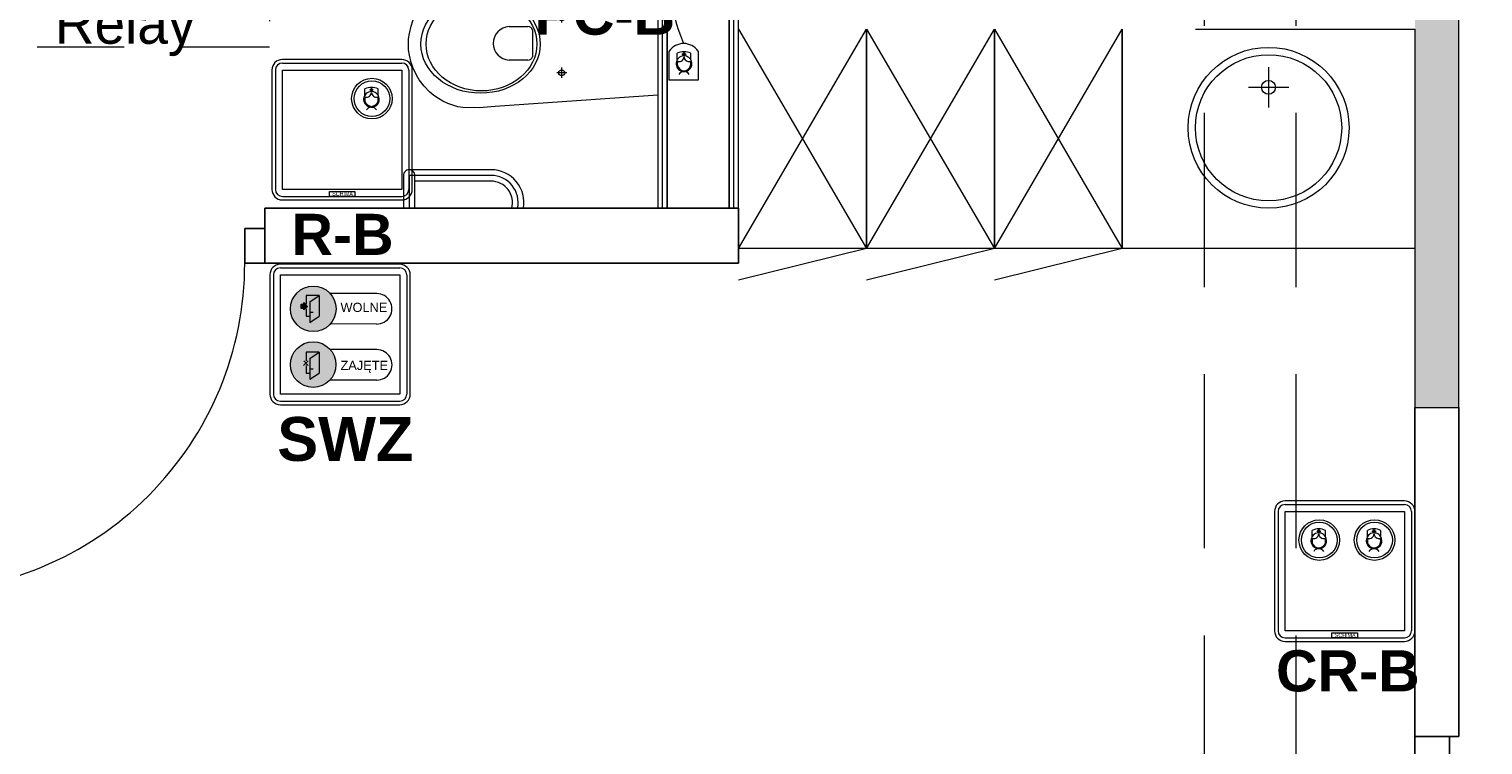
# Model space of a CAD drawing. Header units: centimetres. Extents: x -1316 to 21770, y -8842 to 3590.
# Tile 64 of 125: x -947 to -549, y 2082 to 2277. Entities that reach past the tile are written whole.
import ezdxf

# ---------------------------------------------------------------- set-up
doc = ezdxf.new("R2010")
doc.units = ezdxf.units.CM
for name, pattern in [('Dash', [60, 30, -30]), ('Hidden', [71.4375, 47.625, -23.8125]), ('Ponad', [39.688, 23.813, -15.875]), ('Ukryte', [71.438, 47.625, -23.813])]:
    doc.linetypes.add(name, pattern=pattern)
for name, color, linetype, lineweight in [('A-DETL', 90, 'Continuous', 9), ('A-DETL-GENF', 92, 'Continuous', 9), ('A-DETL-HDLN', 90, 'Ukryte', 9), ('A-DETL-MEDM', 33, 'Continuous', 13), ('A-DOOR', 31, 'Continuous', 13), ('A-FLOR-OVHD', 1, 'Ponad', 9), ('A-WALL', 113, 'Continuous', 13), ('A-WALL-FNSH', 113, 'Continuous', 13), ('A-WALL-PATT', 111, 'Continuous', 13), ('I-FURN', 30, 'Continuous', 9), ('P-SANR-FIXT', 6, 'Continuous', 9), ('PRZYW_Elementy_inst_przyw', 7, 'Continuous', 9)]:
    doc.layers.add(name, color=color, linetype=linetype, lineweight=lineweight)
doc.styles.add('adam', font='arialbd.ttf')
doc.styles.add('GENERATED_STYLE_1', font='arial.ttf')

# ---------------------------------------------------------------- blocks, each defined once
blk = doc.blocks.new('Blat - Blat-1345692-5_piętro III __10_50 m_ - stan projektowany')
at = {"layer": 'I-FURN'}
for p, q in [((0, -60), (0, 0)), ((80, -60), (0, -60))]:
    blk.add_line(p, q, dxfattribs=at)
blk = doc.blocks.new('DRZWI 1S - automatyczna etykieta - Drzwi 90 _łazienkowe_-2364279-5_piętro III __10_50 m_ - stan projektowany')
at = {"layer": 'A-DETL-GENF'}
for p, q in [((-50.5000000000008, 7.500000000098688), (-50.5000000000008, -1.999999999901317)), ((-45.0000000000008, 7.500000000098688), (-50.5000000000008, 7.500000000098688)), ((-45.0000000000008, -1.999999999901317), (-45.0000000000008, 7.500000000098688)), ((50.49999999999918, 7.500000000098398), (44.99999999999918, 7.500000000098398)), ((44.99999999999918, 7.500000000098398), (44.99999999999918, -1.999999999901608)), ((50.49999999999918, -1.999999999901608), (50.49999999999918, 7.500000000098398)), ((-50.5000000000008, -1.999999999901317), (-45.0000000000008, -1.999999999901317)), ((44.99999999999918, -1.999999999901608), (50.49999999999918, -1.999999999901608))]:
    blk.add_line(p, q, dxfattribs=at)
at = {"layer": 'A-DETL-MEDM', "lineweight": 25}
for p, q in [((-45.0000000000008, 7.500000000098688), (-50.5000000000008, 7.500000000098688)), ((-50.5000000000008, 7.500000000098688), (-50.5000000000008, -1.999999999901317)), ((-45.0000000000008, -1.999999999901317), (-45.0000000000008, 7.500000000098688)), ((44.99999999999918, -1.999999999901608), (44.99999999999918, 7.500000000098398)), ((44.99999999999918, 7.500000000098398), (50.49999999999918, 7.500000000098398)), ((50.49999999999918, 7.500000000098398), (50.49999999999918, -1.999999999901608)), ((-50.5000000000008, -1.999999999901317), (-45.0000000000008, -1.999999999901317)), ((50.49999999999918, -1.999999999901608), (44.99999999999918, -1.999999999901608))]:
    blk.add_line(p, q, dxfattribs=at)
at = {"layer": 'A-DOOR'}
blk.add_line((44.99999999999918, 7.50000000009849), (44.99999999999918, 97.5000000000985), dxfattribs=at)
blk.add_arc((44.9999999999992, 7.500000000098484), 89.99999999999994, 89.99999999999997, 180, dxfattribs=at)
blk = doc.blocks.new('umywalka okrągła d _44cm stal nierdzewna - Type 1-2356172-5_piętro III __10_50 m_ - stan projektowany')
at = {"layer": 'P-SANR-FIXT'}
for p, q in [((12.49999999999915, -16.42966801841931), (12.49999999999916, -27.42966801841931)), ((6.999999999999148, -21.92966801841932), (17.99999999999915, -21.92966801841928))]:
    blk.add_line(p, q, dxfattribs=at)
for centre, radius in [((12.49999999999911, -32.99999999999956), 21.99999999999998), ((12.49999999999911, -32.99999999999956), 19.99999999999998), ((12.49999999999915, -21.92966801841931), 1.900322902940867)]:
    blk.add_circle(centre, radius, dxfattribs=at)
blk = doc.blocks.new('miska ustępowa dla N_35_5x54 wisząca koło narożna - Type 1-2357505-5_piętro III __10_50 m_ - stan projektowany')
at = {"layer": 'P-SANR-FIXT'}
for p, q in [((44.0900000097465, 92.19757393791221), (44.0900000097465, 11.00000000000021)), ((47.21000000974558, 92.1975739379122), (47.21000000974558, 11.00000000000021)), ((-23.37905686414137, 80.61625988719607), (-32.34661513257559, 80.61625988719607)), ((-23.37905686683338, 79.05625988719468), (-32.34661513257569, 79.05625988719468)), ((-32.34661513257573, 77.49625988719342), (-23.37905686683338, 77.49625988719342)), ((-24.93905686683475, 56.63125988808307), (-24.93905686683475, 77.49625988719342)), ((-23.37905686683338, 56.63125988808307), (-23.37905686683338, 79.05625988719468)), ((-21.81905686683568, 56.63125988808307), (-21.81905686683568, 79.05625988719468)), ((1.02292415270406, 74.95653253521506), (2.748567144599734, 76.2665549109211)), ((2.748567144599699, 76.26655491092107), (4.007551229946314, 77.03160216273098)), ((4.007551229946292, 77.03160216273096), (6.125215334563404, 78.05443870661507)), ((6.125215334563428, 78.05443870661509), (7.556925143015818, 78.51438394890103)), ((7.556925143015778, 78.51438394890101), (9.556102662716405, 78.98167749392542)), ((9.556102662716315, 78.9816774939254), (11.02242446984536, 79.17445713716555)), ((11.02242446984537, 79.17445713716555), (12.49999999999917, 79.24549469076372)), ((12.49999999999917, 79.24549469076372), (13.9775755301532, 79.17445713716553)), ((13.97757553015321, 79.17445713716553), (15.44389733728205, 78.98167749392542)), ((15.44389733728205, 78.98167749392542), (17.44307485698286, 78.51438394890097)), ((17.44307485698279, 78.51438394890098), (18.87478466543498, 78.05443870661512)), ((18.87478466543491, 78.05443870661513), (20.99244877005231, 77.03160216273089)), ((20.99244877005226, 77.03160216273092), (22.25143285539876, 76.26655491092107)), ((22.25143285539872, 76.2665549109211), (23.97707584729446, 74.95653253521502)), ((-2.34265078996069, 71.05289768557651), (-1.509957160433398, 72.2571614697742)), ((-1.509957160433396, 72.2571614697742), (-0.5775868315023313, 73.38834906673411)), ((-0.577586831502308, 73.38834906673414), (1.022924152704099, 74.9565325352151)), ((23.97707584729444, 74.95653253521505), (25.57758683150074, 73.38834906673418)), ((25.57758683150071, 73.38834906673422), (26.50995716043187, 72.25716146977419)), ((26.50995716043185, 72.25716146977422), (27.34265078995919, 71.05289768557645)), ((-4.187680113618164, 67.08883182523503), (-3.686252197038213, 68.4595842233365)), ((-3.686252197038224, 68.45958422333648), (-3.069792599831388, 69.78405447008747)), ((-3.069792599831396, 69.78405447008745), (-2.3426507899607, 71.0528976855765)), ((27.34265078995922, 71.05289768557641), (28.06979259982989, 69.78405447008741)), ((28.06979259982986, 69.78405447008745), (28.68625219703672, 68.4595842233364)), ((28.6862521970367, 68.45958422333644), (29.18768011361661, 67.08883182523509)), ((-4.875157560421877, 59.88689826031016), (-4.821285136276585, 64.32444995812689)), ((-4.821285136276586, 64.32444995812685), (-4.570538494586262, 65.68146870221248)), ((-4.570538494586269, 65.68146870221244), (-4.187680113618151, 67.08883182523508)), ((29.1876801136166, 67.08883182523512), (29.57053849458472, 65.68146870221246)), ((29.57053849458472, 65.68146870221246), (29.52878513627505, 64.32444995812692)), ((29.52878513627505, 64.32444995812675), (29.58265756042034, 59.88689826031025)), ((-4.557351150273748, 55.5575000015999), (-4.875157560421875, 59.88689826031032)), ((29.58265756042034, 59.88689826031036), (29.22371417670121, 55.56202847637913)), ((-1.403938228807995, 11), (-4.557351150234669, 55.55750000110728)), ((8.1709316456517, 46.59967685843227), (8.1709316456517, 51.72242626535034)), ((17.3183634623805, 51.72242626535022), (17.3183634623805, 46.59967685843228)), ((29.22371417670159, 55.56202847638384), (26.40393822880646, 11)), ((16.40090527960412, 45.33403049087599), (9.088389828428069, 45.33403049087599)), ((3.315351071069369, 37.30935881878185), (6.136590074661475, 37.30935881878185)), ((4.690445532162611, 35.9007839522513), (4.690445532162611, 38.69540091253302)), ((18.42785107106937, 37.30935881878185), (21.24909007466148, 37.30935881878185)), ((19.80294553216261, 35.9007839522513), (19.80294553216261, 38.69540091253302))]:
    blk.add_line(p, q, dxfattribs=at)
for centre, radius in [((4.690445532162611, 37.30935881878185), 0.8253199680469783), ((19.80294553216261, 37.30935881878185), 0.8253199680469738)]:
    blk.add_circle(centre, radius, dxfattribs=at)
for centre, radius, start, end in [((45.65000001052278, 92.1975739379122), 1.560000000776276, 1.272221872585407e-13, 179.9999999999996), ((-23.37905686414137, 79.05625988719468), 1.560000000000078, 359.9999999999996, 90.00000000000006), ((-23.37905686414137, 79.05625988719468), 1.560000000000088, 269.9999999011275, 359.9999999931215), ((-30.78905686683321, 56.63125988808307), 8.969999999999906, 260.0004273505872, 0), ((-30.78905686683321, 56.63125988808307), 7.410000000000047, 257.8672592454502, 0), ((-30.78905686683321, 56.63125988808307), 5.849999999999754, 254.5617577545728, 0), ((12.7446475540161, 51.49855740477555), 4.579191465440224, 2.802209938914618, 177.1977900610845), ((9.336740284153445, 46.47941068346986), 1.171995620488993, 174.1101355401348, 257.7660503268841), ((16.15255482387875, 46.47941068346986), 1.171995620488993, 282.2339496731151, 5.889864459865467)]:
    blk.add_arc(centre, radius, start, end, dxfattribs=at)
for centre, major_axis, ratio in [((12.55241453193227, 59.50634536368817), (7.715158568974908e-14, 16.33125000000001), 0.8235294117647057), ((12.55241453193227, 59.26259536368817), (6.823498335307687e-14, 15.1561744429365), 0.8451744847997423)]:
    blk.add_ellipse(centre, major_axis=major_axis, ratio=ratio, dxfattribs=at)
blk = doc.blocks.new('szafki szatniowe - szafki bez siedziska-1388242-5_piętro III __10_50 m_ - stan projektowany')
at = {"layer": 'I-FURN'}
for p, q in [((-17.50000000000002, 60.00000000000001), (17.50000000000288, 68.63492063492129)), ((17.49999999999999, 60.00000000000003), (52.50000000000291, 68.63492063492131)), ((52.50000000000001, 60.00000000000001), (87.50000000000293, 68.63492063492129)), ((17.49999999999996, 1.691979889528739e-14), (-17.50000000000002, 59.99999999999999)), ((17.49999999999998, 60.00000000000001), (-17.50000000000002, -6.767919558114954e-15)), ((-17.50000000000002, 59.99999999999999), (17.49999999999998, 60)), ((-17.50000000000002, -2.030375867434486e-14), (-17.50000000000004, 60.00000000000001)), ((52.49999999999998, 3.891553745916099e-14), (17.49999999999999, 60.00000000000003)), ((52.5, 60.00000000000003), (17.49999999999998, -6.767919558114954e-15)), ((17.49999999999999, 60.00000000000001), (52.5, 60.00000000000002)), ((17.5, 3.045563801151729e-14), (17.49999999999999, 60.00000000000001)), ((17.49999999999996, 59.99999999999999), (17.49999999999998, -6.767919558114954e-15)), ((87.5, 1.522781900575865e-14), (52.50000000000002, 59.99999999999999)), ((87.50000000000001, 60.00000000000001), (52.50000000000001, -6.767919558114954e-15)), ((52.50000000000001, 59.99999999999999), (87.5, 60)), ((52.50000000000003, 6.767919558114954e-15), (52.50000000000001, 60.00000000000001)), ((52.49999999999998, 59.99999999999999), (52.49999999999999, 4.060751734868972e-14))]:
    blk.add_line(p, q, dxfattribs=at)
blk = doc.blocks.new('DRZWI 1S - automatyczna etykieta - Drzwi 120-2386914-5_piętro III __10_50 m_ - stan projektowany')
at = {"layer": 'A-DETL-GENF'}
for p, q in [((-65.50000000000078, 3.499999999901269), (-60.00000000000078, 3.499999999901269)), ((-65.50000000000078, -6.000000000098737), (-65.50000000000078, 3.499999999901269)), ((-60.00000000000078, 3.499999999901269), (-60.00000000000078, -6.000000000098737)), ((59.99999999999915, 3.49999999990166), (65.49999999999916, 3.49999999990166)), ((59.99999999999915, -6.000000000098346), (59.99999999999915, 3.49999999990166)), ((65.49999999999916, 3.49999999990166), (65.49999999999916, -6.000000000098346)), ((-60.00000000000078, -6.000000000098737), (-65.50000000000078, -6.000000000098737)), ((65.49999999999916, -6.000000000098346), (59.99999999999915, -6.000000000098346))]:
    blk.add_line(p, q, dxfattribs=at)
at = {"layer": 'A-DETL-MEDM', "lineweight": 25}
for p, q in [((-65.50000000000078, -6.000000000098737), (-65.50000000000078, 3.499999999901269)), ((-65.50000000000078, 3.499999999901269), (-60.00000000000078, 3.499999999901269)), ((-60.00000000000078, 3.499999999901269), (-60.00000000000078, -6.000000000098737)), ((59.99999999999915, 3.49999999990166), (59.99999999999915, -6.000000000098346)), ((65.49999999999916, 3.49999999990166), (59.99999999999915, 3.49999999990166)), ((65.49999999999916, -6.000000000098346), (65.49999999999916, 3.49999999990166)), ((-60.00000000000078, -6.000000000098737), (-65.50000000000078, -6.000000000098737)), ((59.99999999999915, -6.000000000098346), (65.49999999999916, -6.000000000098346))]:
    blk.add_line(p, q, dxfattribs=at)
at = {"layer": 'A-DOOR'}
blk.add_line((59.99999999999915, -6.000000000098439), (59.99999999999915, -126.0000000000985), dxfattribs=at)
blk.add_arc((59.99999999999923, -6.000000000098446), 120.0000000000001, 180, 269.9999999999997, dxfattribs=at)
blk = doc.blocks.new('Ikona')
at = {"layer": 'PRZYW_Elementy_inst_przyw'}
h = blk.add_hatch(color=1, dxfattribs=at)
h.dxf.hatch_style = 1
h.paths.add_polyline_path([(-1065.971304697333, 3801.311660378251), (-1066.174865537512, 3801.311660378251), (-1066.174865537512, 3801.078420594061), (-1065.971304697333, 3801.078420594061)])
h.paths.add_polyline_path([(-1065.971304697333, 3801.078420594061), (-1066.174865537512, 3801.078420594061), (-1066.174865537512, 3800.874859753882), (-1065.971304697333, 3800.874859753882)])
h.paths.add_polyline_path([(-1065.738064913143, 3801.078420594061), (-1065.971304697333, 3801.078420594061), (-1065.971304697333, 3800.874859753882), (-1065.738064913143, 3800.874859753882)])
h.paths.add_polyline_path([(-1066.174865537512, 3801.078420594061), (-1066.408105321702, 3801.078420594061), (-1066.408105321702, 3800.874859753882), (-1066.174865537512, 3800.874859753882)])
h.paths.add_polyline_path([(-1065.971304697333, 3800.874859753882), (-1066.174865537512, 3800.874859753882), (-1066.174865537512, 3800.641619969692), (-1065.971304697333, 3800.641619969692)])
at = {"layer": 'PRZYW_Elementy_inst_przyw', "color": 1}
for p, q in [((-1067.652725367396, 3799.714108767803), (-1067.652725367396, 3801.207583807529)), ((-1064.493444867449, 3799.714108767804), (-1064.49344486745, 3801.207583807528))]:
    blk.add_line(p, q, dxfattribs=at)
for points in [[(-1065.738064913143, 3801.078420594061), (-1065.738064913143, 3800.874859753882), (-1066.408105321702, 3800.874859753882), (-1066.408105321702, 3801.078420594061)], [(-1066.174865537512, 3801.311660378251), (-1065.971304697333, 3801.311660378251), (-1065.971304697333, 3800.641619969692), (-1066.174865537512, 3800.641619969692)]]:
    blk.add_lwpolyline(points, close=True, dxfattribs=at)
for centre, radius, start, end in [((-1066.073085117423, 3798.033796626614), 3.545164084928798, 63.53979910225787, 116.4602008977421), ((-1066.070002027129, 3798.736687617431), 1.854962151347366, 31.79775017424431, 276.8309113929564), ((-1066.062877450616, 3798.681799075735), 1.598161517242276, 156.7793185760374, 23.2206814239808), ((-1066.073085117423, 3798.72418349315), 1.646060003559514, 89.64469097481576, 89.89268424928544), ((-1066.082925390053, 3798.742903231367), 1.862709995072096, 277.2028668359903, 31.42579474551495), ((-1066.073085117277, 3795.451828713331), 1.429435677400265, 32.81750206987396, 147.1824979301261)]:
    blk.add_arc(centre, radius, start, end, dxfattribs=at)
at = {"layer": 'PRZYW_Elementy_inst_przyw', "color": 1, "lineweight": 5}
for centre, start, end in [((-1067.20199554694, 3800.402796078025), 253.1892194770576, 358.3615131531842), ((-1064.923759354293, 3800.402796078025), 181.6384868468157, 286.8107805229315)]:
    blk.add_arc(centre, 1.139584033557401, start, end, dxfattribs=at)
blk = doc.blocks.new('PC-B')
at = {"layer": 'PRZYW_Elementy_inst_przyw'}
for p, q in [((16.31999999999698, 0), (-16.31999999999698, 0)), ((-19.19999999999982, -2.8799999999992), (-19.19999999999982, -35.51999999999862)), ((-18.24000000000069, -2.8799999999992), (-18.24000000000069, -35.51999999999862)), ((-16.31999999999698, -0.9600000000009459), (16.31999999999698, -0.9600000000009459)), ((18.23999999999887, -2.8799999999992), (18.23999999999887, -35.51999999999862)), ((19.199999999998, -35.51999999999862), (19.199999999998, -2.8799999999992)), ((-16.31999999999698, -37.44000000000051), (16.31999999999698, -37.44000000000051)), ((-16.31999999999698, -38.39999999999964), (16.31999999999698, -38.39999999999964))]:
    blk.add_line(p, q, dxfattribs=at)
at = {"layer": 'PRZYW_Elementy_inst_przyw', "color": 7}
blk.add_lwpolyline([(-16.31999999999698, -2.8799999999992), (16.31999999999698, -2.8799999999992), (16.31999999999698, -35.51999999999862), (-16.31999999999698, -35.51999999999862)], close=True, dxfattribs=at)
at = {"layer": 'PRZYW_Elementy_inst_przyw', "color": 0}
blk.add_lwpolyline([(-3.491626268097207, -36.07981616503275), (3.491626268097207, -36.07981616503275), (3.491626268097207, -37.44000000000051), (-3.491626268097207, -37.44000000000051)], close=True, dxfattribs=at)
at = {"layer": 'PRZYW_Elementy_inst_przyw', "color": 0, "lineweight": 5, "ltscale": 0.4}
blk.add_lwpolyline([(29.9761237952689, -55.80361024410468), (29.9761237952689, -63.77699944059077), (22.12545486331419, -63.77699944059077), (22.12545486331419, -55.80361024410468)], dxfattribs=at)
at = {"layer": 'PRZYW_Elementy_inst_przyw', "lineweight": 5}
for radius in [5.553327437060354, 4.873760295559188]:
    blk.add_circle((-6.964069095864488, -10.69691879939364), radius, dxfattribs=at)
at = {"layer": 'PRZYW_Elementy_inst_przyw', "linetype": 'Continuous', "lineweight": -3, "ltscale": 0.4}
blk.add_circle((-9.094947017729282e-13, -27.35999999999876), 0.9600000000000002, dxfattribs=at)
at = {"layer": 'PRZYW_Elementy_inst_przyw'}
for centre, radius, start, end in [((-16.31999999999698, -2.8799999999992), 2.880000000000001, 90, 180), ((16.31999999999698, -2.8799999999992), 2.880000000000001, 0, 90), ((-16.31999999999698, -2.8799999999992), 1.92, 90, 180), ((16.31999999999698, -2.8799999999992), 1.92, 0, 90), ((-16.31999999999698, -35.51999999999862), 2.880000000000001, 180, 270), ((-16.31999999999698, -35.51999999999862), 1.92, 180, 270), ((16.31999999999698, -35.51999999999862), 2.880000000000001, 270, 0), ((16.31999999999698, -35.51999999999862), 1.92, 270, 0)]:
    blk.add_arc(centre, radius, start, end, dxfattribs=at)
at = {"layer": 'PRZYW_Elementy_inst_przyw', "color": 0, "lineweight": 5, "ltscale": 0.4}
blk.add_arc((26.05078932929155, -58.4869649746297), 4.754854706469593, 34.35647264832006, 145.6435273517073, dxfattribs=at)
at = {"layer": 'PRZYW_Elementy_inst_przyw', "color": 0, "linetype": 'Continuous', "lineweight": 5, "ltscale": 0.4}
blk.add_open_spline([(-9.094947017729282e-13, -27.35999999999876), (11.6868662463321, -30.77031454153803), (24.20933737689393, -24.3136192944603), (33.15965953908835, -29.40585137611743), (27.42117585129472, -35.43950424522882), (20.69772723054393, -41.60153233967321), (26.05078932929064, -53.73211026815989)], degree=3, dxfattribs=at)
at = {"layer": 'PRZYW_Elementy_inst_przyw', "lineweight": 5, "xscale": 1.155937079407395, "yscale": 1.155937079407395, "zscale": 1.155937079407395}
for p in [(1225.211856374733, -4401.995729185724), (1258.454510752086, -4450.357065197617)]:
    blk.add_blockref('Ikona', p, dxfattribs=at)
at = {"layer": 'PRZYW_Elementy_inst_przyw', "color": 0, "insert": (-2.705995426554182, -36.18633598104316), "char_height": 1.056, "attachment_point": 1}
blk.add_mtext_dynamic_manual_height_columns('SCHIMA', width=11.81923315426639, gutter_width=12.5, heights=[0], dxfattribs=at)
at = {"layer": 'PRZYW_Elementy_inst_przyw', "color": 7, "linetype": 'Continuous', "lineweight": -3, "style": 'adam'}
blk.add_attdef('NAZWA', (-14.70974417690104, -51.3181169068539), '', height=11.25, dxfattribs=at)
blk = doc.blocks.new('Ikona2')
at = {"layer": 'PRZYW_Elementy_inst_przyw'}
h = blk.add_hatch(color=106, dxfattribs=at)
h.dxf.hatch_style = 1
h.paths.add_polyline_path([(0.1017804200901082, -0.2673003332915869), (-0.1017804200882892, -0.2673003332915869), (-0.1017804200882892, -0.50054011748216), (0.1017804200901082, -0.50054011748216)])
h.paths.add_polyline_path([(0.1017804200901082, -0.50054011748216), (-0.1017804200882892, -0.50054011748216), (-0.1017804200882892, -0.7041009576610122), (0.1017804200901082, -0.7041009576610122)])
h.paths.add_polyline_path([(0.3350202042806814, -0.50054011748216), (0.1017804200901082, -0.50054011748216), (0.1017804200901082, -0.7041009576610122), (0.3350202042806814, -0.7041009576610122)])
h.paths.add_polyline_path([(-0.1017804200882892, -0.50054011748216), (-0.3350202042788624, -0.50054011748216), (-0.3350202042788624, -0.7041009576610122), (-0.1017804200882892, -0.7041009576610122)])
h.paths.add_polyline_path([(0.1017804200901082, -0.7041009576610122), (-0.1017804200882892, -0.7041009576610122), (-0.1017804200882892, -0.9373407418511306), (0.1017804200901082, -0.9373407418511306)])
at = {"layer": 'PRZYW_Elementy_inst_przyw', "color": 106}
for p, q in [((-1.579640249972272, -1.864851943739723), (-1.579640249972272, -0.3713769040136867)), ((1.579640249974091, -1.864851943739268), (1.579640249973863, -0.371376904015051))]:
    blk.add_line(p, q, dxfattribs=at)
for points in [[(0.3350202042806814, -0.50054011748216), (0.3350202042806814, -0.7041009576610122), (-0.3350202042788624, -0.7041009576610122), (-0.3350202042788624, -0.50054011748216)], [(-0.1017804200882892, -0.2673003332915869), (0.1017804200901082, -0.2673003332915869), (0.1017804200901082, -0.9373407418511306), (-0.1017804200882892, -0.9373407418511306)]]:
    blk.add_lwpolyline(points, close=True, dxfattribs=at)
for centre, radius, start, end in [((0, -3.545164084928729), 3.545164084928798, 63.53979910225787, 116.4602008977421), ((0.003083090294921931, -2.842273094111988), 1.854962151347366, 31.79775017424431, 276.8309113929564), ((0.01020766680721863, -2.897161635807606), 1.598161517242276, 156.7793185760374, 23.2206814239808), ((9.094947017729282e-13, -2.854777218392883), 1.646060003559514, 89.64469097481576, 89.89268424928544), ((-0.009840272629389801, -2.836057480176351), 1.862709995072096, 277.2028668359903, 31.42579474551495), ((1.462012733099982e-10, -6.127131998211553), 1.429435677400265, 32.81750206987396, 147.1824979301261)]:
    blk.add_arc(centre, radius, start, end, dxfattribs=at)
at = {"layer": 'PRZYW_Elementy_inst_przyw', "color": 106, "lineweight": 5}
for centre, start, end in [((-1.128910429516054, -1.176164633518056), 253.1892194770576, 358.3615131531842), ((1.149325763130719, -1.176164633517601), 181.6384868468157, 286.8107805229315)]:
    blk.add_arc(centre, 1.139584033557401, start, end, dxfattribs=at)
blk = doc.blocks.new('R-B')
at = {"layer": 'PRZYW_Elementy_inst_przyw'}
for p, q in [((16.31999999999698, 0), (-16.31999999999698, 0)), ((-19.19999999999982, -2.8799999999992), (-19.19999999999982, -35.51999999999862)), ((-18.24000000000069, -2.8799999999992), (-18.24000000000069, -35.51999999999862)), ((-16.31999999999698, -0.9600000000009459), (16.31999999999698, -0.9600000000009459)), ((18.23999999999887, -2.8799999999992), (18.23999999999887, -35.51999999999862)), ((19.199999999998, -35.51999999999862), (19.199999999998, -2.8799999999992)), ((-16.31999999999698, -37.44000000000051), (16.31999999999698, -37.44000000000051)), ((-16.31999999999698, -38.39999999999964), (16.31999999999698, -38.39999999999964))]:
    blk.add_line(p, q, dxfattribs=at)
at = {"layer": 'PRZYW_Elementy_inst_przyw', "color": 7}
blk.add_lwpolyline([(-16.31999999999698, -2.8799999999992), (16.31999999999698, -2.8799999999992), (16.31999999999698, -35.51999999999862), (-16.31999999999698, -35.51999999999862)], close=True, dxfattribs=at)
at = {"layer": 'PRZYW_Elementy_inst_przyw', "color": 0}
blk.add_lwpolyline([(-3.491626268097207, -36.07981616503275), (3.491626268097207, -36.07981616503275), (3.491626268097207, -37.44000000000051), (-3.491626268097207, -37.44000000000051)], close=True, dxfattribs=at)
at = {"layer": 'PRZYW_Elementy_inst_przyw', "lineweight": 5}
for radius in [5.553327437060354, 4.873760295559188]:
    blk.add_circle((8.163101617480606, -10.69691879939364), radius, dxfattribs=at)
at = {"layer": 'PRZYW_Elementy_inst_przyw'}
for centre, radius, start, end in [((-16.31999999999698, -2.8799999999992), 2.880000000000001, 90, 180), ((16.31999999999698, -2.8799999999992), 2.880000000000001, 0, 90), ((-16.31999999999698, -2.8799999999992), 1.92, 90, 180), ((16.31999999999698, -2.8799999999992), 1.92, 0, 90), ((-16.31999999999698, -35.51999999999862), 2.880000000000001, 180, 270), ((-16.31999999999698, -35.51999999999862), 1.92, 180, 270), ((16.31999999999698, -35.51999999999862), 2.880000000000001, 270, 0), ((16.31999999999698, -35.51999999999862), 1.92, 270, 0)]:
    blk.add_arc(centre, radius, start, end, dxfattribs=at)
at = {"layer": 'PRZYW_Elementy_inst_przyw', "lineweight": 5, "xscale": 1.155937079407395, "yscale": 1.155937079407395, "zscale": 1.155937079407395}
blk.add_blockref('Ikona2', (8.025618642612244, -7.60964820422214), dxfattribs=at)
at = {"layer": 'PRZYW_Elementy_inst_przyw', "color": 0, "insert": (-2.705995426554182, -36.18633598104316), "char_height": 1.056, "attachment_point": 1}
blk.add_mtext_dynamic_manual_height_columns('SCHIMA', width=11.81923315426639, gutter_width=12.5, heights=[0], dxfattribs=at)
at = {"layer": 'PRZYW_Elementy_inst_przyw', "color": 7, "linetype": 'Continuous', "lineweight": -3, "style": 'adam'}
blk.add_attdef('NAZWA', (-13.84877838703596, -53.45054245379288), '', height=11.25, dxfattribs=at)
blk = doc.blocks.new('relay')
at = {"layer": 'PRZYW_Elementy_inst_przyw', "lineweight": 20}
for p, q in [((16.32000000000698, 0), (-16.32000000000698, 0)), ((-19.20000000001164, -2.879999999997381), (-19.20000000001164, -35.5199999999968)), ((-18.23999999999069, -2.879999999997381), (-18.23999999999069, -35.5199999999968)), ((-16.32000000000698, -0.9599999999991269), (16.32000000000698, -0.9599999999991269)), ((18.23999999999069, -2.879999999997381), (18.23999999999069, -35.5199999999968)), ((19.20000000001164, -35.5199999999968), (19.20000000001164, -2.879999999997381)), ((-16.32000000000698, -37.44000000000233), (16.32000000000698, -37.44000000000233)), ((-16.32000000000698, -38.40000000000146), (16.32000000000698, -38.40000000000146))]:
    blk.add_line(p, q, dxfattribs=at)
at = {"layer": 'PRZYW_Elementy_inst_przyw', "lineweight": 5}
for p, q in [((-4.682325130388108, -19.19999999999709), (1.561342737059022, -12.66669628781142)), ((-14.36001032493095, -19.19999999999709), (-4.682325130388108, -19.19999999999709)), ((1.561342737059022, -19.19999999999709), (12.59182263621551, -19.19999999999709))]:
    blk.add_line(p, q, dxfattribs=at)
at = {"layer": 'PRZYW_Elementy_inst_przyw', "color": 7, "lineweight": 20}
blk.add_lwpolyline([(-16.32000000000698, -2.879999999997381), (16.32000000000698, -2.879999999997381), (16.32000000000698, -35.5199999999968), (-16.32000000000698, -35.5199999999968)], close=True, dxfattribs=at)
at = {"layer": 'PRZYW_Elementy_inst_przyw', "lineweight": 20}
for centre, radius, start, end in [((-16.32000000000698, -2.879999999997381), 2.880000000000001, 90, 179.9999999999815), ((16.32000000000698, -2.879999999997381), 2.880000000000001, 0, 90), ((-16.32000000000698, -2.879999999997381), 1.92, 90, 179.9999999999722), ((16.32000000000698, -2.879999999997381), 1.92, 0, 90), ((-16.32000000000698, -35.5199999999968), 2.880000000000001, 179.9999999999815, 270), ((-16.32000000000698, -35.5199999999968), 1.92, 179.9999999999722, 270), ((16.32000000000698, -35.5199999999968), 2.880000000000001, 270, 0), ((16.32000000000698, -35.5199999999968), 1.92, 270, 0)]:
    blk.add_arc(centre, radius, start, end, dxfattribs=at)
at = {"layer": 'PRZYW_Elementy_inst_przyw', "color": 7, "linetype": 'Continuous', "lineweight": -3}
blk.add_attdef('RELAY', (-19.64745443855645, -51.83726199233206), '', height=11.25, dxfattribs=at)
blk = doc.blocks.new('Sygnalizator Wolne-Zajęte')
at = {"linetype": 'Continuous', "lineweight": 20, "true_color": 0x139b48}
h = blk.add_hatch(color=114, dxfattribs=at)
h.dxf.hatch_style = 1
edge = h.paths.add_edge_path()
edge.add_arc((6.125128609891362, -12.18112413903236), 6.239676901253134, 0, 360)
at = {"linetype": 'Continuous', "lineweight": 20, "true_color": 0xffffff}
h = blk.add_hatch(color=7, dxfattribs=at)
h.dxf.hatch_style = 1
h.paths.add_polyline_path([(2.791315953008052, -10.93272081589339), (3.535368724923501, -10.93272081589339), (3.535368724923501, -10.40446614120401), (4.494569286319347, -11.57876973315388), (3.535368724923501, -12.43347976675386), (3.535368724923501, -12.09496427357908), (2.791315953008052, -12.09496427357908)])
at = {"linetype": 'Continuous', "lineweight": 20, "true_color": 0xcd2027}
h = blk.add_hatch(color=242, dxfattribs=at)
h.dxf.hatch_style = 1
edge = h.paths.add_edge_path()
edge.add_arc((6.081664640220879, -27.43483347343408), 6.239676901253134, 0, 360)
at = {"color": 7, "linetype": 'Continuous', "lineweight": 20, "true_color": 0xffffff}
for p, q in [((3.535368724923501, -10.93272081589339), (3.535368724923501, -10.40446614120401)), ((3.535368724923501, -10.40446614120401), (4.494569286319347, -11.57876973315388)), ((4.494569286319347, -11.57876973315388), (3.535368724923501, -12.43347976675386)), ((7.705108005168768, -8.561448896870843), (4.16892893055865, -8.561448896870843)), ((4.16892893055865, -8.561448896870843), (4.168928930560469, -10.9236757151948)), ((5.209018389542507, -10.22470776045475), (7.705108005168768, -8.561448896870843)), ((5.209018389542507, -10.22470776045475), (5.209018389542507, -15.89026773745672)), ((7.705108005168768, -8.561448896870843), (7.705108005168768, -14.22700887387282)), ((3.535368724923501, -12.43347976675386), (3.535368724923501, -12.09496427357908)), ((4.16892893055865, -12.19383658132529), (4.16892893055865, -14.22700887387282)), ((4.16892893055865, -14.22700887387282), (5.209018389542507, -14.22700887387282)), ((5.209018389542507, -13.05748774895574), (6.092958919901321, -13.05748774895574)), ((5.209018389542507, -15.89026773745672), (7.705108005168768, -14.22700887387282)), ((4.723268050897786, -26.44007813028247), (3.47924812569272, -27.7102389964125)), ((3.497217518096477, -26.44007813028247), (4.749536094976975, -27.7102389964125)), ((7.705108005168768, -24.07785131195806), (4.16892893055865, -24.07785131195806)), ((4.16892893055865, -24.07785131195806), (4.168928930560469, -26.44007813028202)), ((4.16892893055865, -27.7102389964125), (4.16892893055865, -29.74341128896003)), ((5.209018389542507, -25.74111017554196), (7.705108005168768, -24.07785131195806)), ((5.209018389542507, -25.74111017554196), (5.209018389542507, -31.40667015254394)), ((7.705108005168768, -24.07785131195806), (7.705108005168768, -29.74341128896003)), ((4.16892893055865, -29.74341128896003), (5.209018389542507, -29.74341128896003)), ((5.209018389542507, -28.57389016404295), (6.092958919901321, -28.57389016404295)), ((5.209018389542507, -31.40667015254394), (7.705108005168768, -29.74341128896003))]:
    blk.add_line(p, q, dxfattribs=at)
at = {"color": 251, "linetype": 'Continuous', "lineweight": 20, "true_color": 0x636466}
for p, q in [((23.48572536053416, -8.012507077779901), (10.70176083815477, -7.990415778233)), ((23.48972045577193, -16.3497254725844), (10.746294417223, -16.32782138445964)), ((23.5044754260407, -23.33589057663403), (10.72883422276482, -23.31381366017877)), ((23.50847052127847, -31.67310897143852), (10.63731089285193, -31.65098532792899))]:
    blk.add_line(p, q, dxfattribs=at)
at = {"color": 7, "linetype": 'Continuous', "lineweight": 20, "true_color": 0xffffff}
blk.add_lwpolyline([(3.535368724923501, -12.09496427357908), (2.791315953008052, -12.09496427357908), (2.791315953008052, -10.93272081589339), (3.535368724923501, -10.93272081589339)], dxfattribs=at)
at = {"color": 251, "linetype": 'Continuous', "lineweight": 20, "true_color": 0x636466}
for centre in [(23.47131212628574, -12.18112413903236), (23.49006219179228, -27.50450763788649)]:
    blk.add_arc(centre, 4.168641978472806, 269.550020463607, 90.00008320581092, dxfattribs=at)
at = {"layer": 'PRZYW_Elementy_inst_przyw', "lineweight": 20}
for p, q in [((29.75999999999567, 0), (-2.880000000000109, 0)), ((-5.760000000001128, -2.8799999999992), (-5.760000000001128, -35.51999999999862)), ((-4.800000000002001, -2.8799999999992), (-4.800000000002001, -35.51999999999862)), ((-2.880000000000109, -0.9600000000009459), (29.75999999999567, -0.9600000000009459)), ((31.67999999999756, -2.8799999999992), (31.67999999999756, -35.51999999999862)), ((32.63999999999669, -35.51999999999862), (32.63999999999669, -2.8799999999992)), ((-2.880000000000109, -37.44000000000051), (29.75999999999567, -37.44000000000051)), ((-2.880000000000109, -38.39999999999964), (29.75999999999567, -38.39999999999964))]:
    blk.add_line(p, q, dxfattribs=at)
at = {"layer": 'PRZYW_Elementy_inst_przyw', "color": 7, "lineweight": 20}
blk.add_lwpolyline([(-2.880000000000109, -2.8799999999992), (29.75999999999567, -2.8799999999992), (29.75999999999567, -35.51999999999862), (-2.880000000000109, -35.51999999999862)], close=True, dxfattribs=at)
at = {"layer": 'PRZYW_Elementy_inst_przyw', "color": 251, "lineweight": 20, "true_color": 0x636466}
for centre in [(6.125128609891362, -12.18112413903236), (6.081664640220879, -27.43483347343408)]:
    blk.add_circle(centre, 6.239676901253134, dxfattribs=at)
at = {"layer": 'PRZYW_Elementy_inst_przyw', "lineweight": 20}
for centre, radius, start, end in [((-2.880000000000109, -2.8799999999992), 2.880000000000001, 90, 180), ((29.75999999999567, -2.8799999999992), 2.880000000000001, 0, 90), ((-2.880000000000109, -2.8799999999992), 1.92, 90, 180), ((29.75999999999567, -2.8799999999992), 1.92, 0, 90), ((-2.880000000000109, -35.51999999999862), 2.880000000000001, 180, 270), ((-2.880000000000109, -35.51999999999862), 1.92, 180, 270), ((29.75999999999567, -35.51999999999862), 2.880000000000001, 270, 0), ((29.75999999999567, -35.51999999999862), 1.92, 270, 0)]:
    blk.add_arc(centre, radius, start, end, dxfattribs=at)
at = {"color": 116, "linetype": 'Continuous', "lineweight": 20, "true_color": 0x136734, "char_height": 2.5, "attachment_point": 1, "style": 'GENERATED_STYLE_1'}
for s, insert in [('WOLNE', (13.55772105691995, -10.52676993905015)), ('{\\C244;\\c1973145;ZAJĘTE}', (13.55772105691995, -26.40180629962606))]:
    blk.add_mtext_dynamic_manual_height_columns(s, width=11.35252094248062, gutter_width=7.5, heights=[0], dxfattribs=dict(at, insert=insert))
at = {"insert": (-3.729493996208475, -41.76451640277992), "char_height": 2.5, "width": 40.91779940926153, "attachment_point": 1, "style": 'adam'}
blk.add_mtext('{\\H4.8x;SWZ}', dxfattribs=at)
blk = doc.blocks.new('UK4-PPO')
at = {"layer": 'PRZYW_Elementy_inst_przyw'}
for p, q in [((-16.31003460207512, 16.2884394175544), (-16.31003460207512, -16.35156058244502)), ((-15.35003460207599, 16.2884394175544), (-15.35003460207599, -16.35156058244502)), ((19.20996539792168, 19.1684394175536), (-13.4300346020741, 19.1684394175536)), ((-13.4300346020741, 18.20843941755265), (19.20996539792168, 18.20843941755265)), ((21.12996539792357, 16.2884394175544), (21.12996539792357, -16.35156058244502)), ((22.0899653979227, -16.35156058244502), (22.0899653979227, 16.2884394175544)), ((-13.4300346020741, -18.27156058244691), (19.20996539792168, -18.27156058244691)), ((-13.4300346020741, -19.23156058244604), (19.20996539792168, -19.23156058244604))]:
    blk.add_line(p, q, dxfattribs=at)
at = {"layer": 'PRZYW_Elementy_inst_przyw', "color": 7}
blk.add_lwpolyline([(-13.4300346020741, 16.2884394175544), (19.20996539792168, 16.2884394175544), (19.20996539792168, -16.35156058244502), (-13.4300346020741, -16.35156058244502)], close=True, dxfattribs=at)
at = {"layer": 'PRZYW_Elementy_inst_przyw', "color": 0}
blk.add_lwpolyline([(-0.6016608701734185, -16.91137674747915), (6.381591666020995, -16.91137674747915), (6.381591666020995, -18.27156058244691), (-0.6016608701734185, -18.27156058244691)], close=True, dxfattribs=at)
at = {"layer": 'PRZYW_Elementy_inst_przyw', "lineweight": 5}
for centre, radius in [((-4.0741036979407, 8.471520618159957), 5.553327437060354), ((-4.0741036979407, 8.471520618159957), 4.873760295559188), ((11.05306701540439, 8.471520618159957), 5.553327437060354), ((11.05306701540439, 8.471520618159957), 4.873760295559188)]:
    blk.add_circle(centre, radius, dxfattribs=at)
at = {"layer": 'PRZYW_Elementy_inst_przyw'}
for centre, radius, start, end in [((-13.4300346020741, 16.2884394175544), 2.880000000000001, 90, 180), ((-13.4300346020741, 16.2884394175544), 1.92, 90, 180), ((19.20996539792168, 16.2884394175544), 2.880000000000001, 0, 90), ((19.20996539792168, 16.2884394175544), 1.92, 0, 90), ((-13.4300346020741, -16.35156058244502), 2.880000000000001, 180, 270), ((-13.4300346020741, -16.35156058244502), 1.92, 180, 270), ((19.20996539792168, -16.35156058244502), 2.880000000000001, 270, 0), ((19.20996539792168, -16.35156058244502), 1.92, 270, 0)]:
    blk.add_arc(centre, radius, start, end, dxfattribs=at)
at = {"layer": 'PRZYW_Elementy_inst_przyw', "lineweight": 5, "xscale": 1.155937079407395, "yscale": 1.155937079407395, "zscale": 1.155937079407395}
for name, p in [('Ikona', (1228.101821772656, -4382.82728976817)), ('Ikona2', (10.91558404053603, 11.55879121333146))]:
    blk.add_blockref(name, p, dxfattribs=at)
at = {"layer": 'PRZYW_Elementy_inst_przyw', "color": 0, "insert": (0.1839699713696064, -17.01789656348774), "char_height": 1.056, "attachment_point": 1}
blk.add_mtext_dynamic_manual_height_columns('SCHIMA', width=11.81923315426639, gutter_width=12.5, heights=[0], dxfattribs=at)

msp = doc.modelspace()

# ---------------------------------------------------------------- hatches: boundary and pattern name
at = {"layer": 'A-WALL-PATT'}
h = msp.add_hatch(color=9, dxfattribs=at)
h.paths.add_polyline_path([(-555.6232480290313, 1833.325554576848), (-555.6232480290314, 1952.825554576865), (-567.6232480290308, 1952.825554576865), (-567.6232480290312, 1833.325554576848)], flags=0)
h.paths.add_polyline_path([(-555.6232480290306, 2173.82555457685), (-555.6232480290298, 2482.825554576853), (-567.6232480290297, 2482.825554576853), (-567.6232480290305, 2173.82555457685)], flags=0)
h.paths.add_polyline_path([(-555.6232480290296, 2703.825554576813), (-555.6232480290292, 2824.325554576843), (-567.6232480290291, 2824.325554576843), (-567.6232480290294, 2703.825554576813), (-558.1232480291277, 2703.825554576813)], flags=0)

# ---------------------------------------------------------------- linework, layer by layer
at = {"layer": 'A-DETL', "linetype": 'Dash', "lineweight": 25}
msp.add_open_spline([(-552.773248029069, 2638.574752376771), (-478.9075192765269, 2638.574752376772), (-476.0790921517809, 2638.574752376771), (-439.1232480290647, 2638.574752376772), (-439.1232480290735, 2601.618908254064), (-439.1232480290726, 2598.790481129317), (-439.1232480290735, 2573.539149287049), (-439.1232480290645, 1655.823950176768), (-439.1232480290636, 1618.868106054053), (-439.1232480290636, 1616.039678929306), (-439.1232480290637, 1512.359023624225), (-439.1232480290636, 1509.530596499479), (-439.1232480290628, 1472.574752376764), (-476.0790921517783, 1472.574752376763), (-478.9075192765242, 1472.574752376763), (-555.6232480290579, 1472.574752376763)], degree=3, knots=[0, 0, 0, 0, 1.242891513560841, 2.082131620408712, 2.921371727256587, 3.63260973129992, 13.97594916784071, 24.69251057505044, 35.16385211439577, 36.73280362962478, 37.92853317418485, 39.49748468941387, 40.33672479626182, 41.17596490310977, 42.45002439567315, 42.45002439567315, 42.45002439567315, 42.45002439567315], dxfattribs=at)
at = {"layer": 'A-DETL-HDLN'}
for p, q in [((-625.1232480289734, 420.8255545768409), (-625.1232480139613, 2793.325554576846)), ((-600.1232480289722, 420.8255545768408), (-600.12324801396, 2793.325554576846))]:
    msp.add_line(p, q, dxfattribs=at)
at = {"layer": 'A-FLOR-OVHD'}
for p, q in [((-880.8865010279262, 2422.380323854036), (-880.8865010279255, 2272.380323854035)), ((-880.8865010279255, 2272.380323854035), (-1030.886501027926, 2272.380323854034))]:
    msp.add_line(p, q, dxfattribs=at)
at = {"layer": 'A-WALL', "lineweight": 9}
for p, q in [((-555.6232480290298, 2173.825554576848), (-555.6232480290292, 2482.825554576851)), ((-627.6232480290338, 2277.325554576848), (-567.6232480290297, 2277.325554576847)), ((-567.6232480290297, 2277.325554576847), (-567.6232480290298, 2173.825554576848))]:
    msp.add_line(p, q, dxfattribs=at)
at = {"layer": 'A-WALL'}
for p, q in [((-773.373248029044, 2228.325554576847), (-773.3732480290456, 2428.325554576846)), ((-753.8732480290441, 2228.325554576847), (-753.8732480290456, 2428.325554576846)), ((-567.6232480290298, 2173.825554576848), (-555.6232480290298, 2173.825554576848))]:
    msp.add_line(p, q, dxfattribs=at)
at = {"layer": 'A-WALL', "color": 7, "lineweight": 25}
for p, q in [((-772.1232480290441, 2228.325554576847), (-772.1232480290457, 2428.325554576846)), ((-755.123248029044, 2228.325554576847), (-755.1232480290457, 2428.325554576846)), ((-752.6232480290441, 2228.325554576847), (-882.1253402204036, 2228.325554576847)), ((-882.1253402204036, 2228.325554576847), (-882.1253402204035, 2222.825554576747)), ((-752.623248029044, 2213.325554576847), (-752.6232480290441, 2228.325554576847)), ((-882.1253402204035, 2213.325554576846), (-752.623248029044, 2213.325554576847)), ((-567.6232480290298, 2173.825554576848), (-567.62324802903, 2083.825554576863)), ((-555.62324802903, 2083.825554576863), (-555.6232480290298, 2173.825554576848)), ((-558.1232480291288, 2083.825554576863), (-555.62324802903, 2083.825554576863))]:
    msp.add_line(p, q, dxfattribs=at)
at = {"layer": 'A-WALL-FNSH', "color": 250, "lineweight": 9}
for p, q in [((-774.6232480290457, 2428.325554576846), (-774.623248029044, 2228.325554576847)), ((-752.6232480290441, 2228.325554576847), (-752.6232480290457, 2428.325554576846))]:
    msp.add_line(p, q, dxfattribs=at)

# ---------------------------------------------------------------- block references
at = {"layer": 'A-DOOR'}
for name, p, rotation in [('DRZWI 1S - automatyczna etykieta - Drzwi 90 _łazienkowe_-2364279-5_piętro III __10_50 m_ - stan projektowany', (-932.6253402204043, 2220.825554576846), 180), ('DRZWI 1S - automatyczna etykieta - Drzwi 120-2386914-5_piętro III __10_50 m_ - stan projektowany', (-561.6232480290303, 2018.325554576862), 269.9999999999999)]:
    msp.add_blockref(name, p, dxfattribs=dict(at, rotation=rotation))
at = {"layer": 'I-FURN', "rotation": 180}
msp.add_blockref('szafki szatniowe - szafki bez siedziska-1388242-5_piętro III __10_50 m_ - stan projektowany', (-665.1232480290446, 2277.325554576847), dxfattribs=at)
at = {"layer": 'I-FURN'}
msp.add_blockref('Blat - Blat-1345692-5_piętro III __10_50 m_ - stan projektowany', (-647.6232480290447, 2277.325554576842), dxfattribs=at)
at = {"layer": 'P-SANR-FIXT', "rotation": 90.0000000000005}
msp.add_blockref('miska ustępowa dla N_35_5x54 wisząca koło narożna - Type 1-2357505-5_piętro III __10_50 m_ - stan projektowany', (-763.6232480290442, 2260.672169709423), dxfattribs=at)
at = {"layer": 'P-SANR-FIXT'}
msp.add_blockref('umywalka okrągła d _44cm stal nierdzewna - Type 1-2356172-5_piętro III __10_50 m_ - stan projektowany', (-620.1232480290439, 2283.325554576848), dxfattribs=at)
at = {"layer": 'PRZYW_Elementy_inst_przyw', "linetype": 'Hidden', "lineweight": 5}
for name, p, values in [('PC-B', (-793.6393587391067, 2327.106062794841), {'NAZWA': 'PC-B'}), ('R-B', (-861, 2269), {'NAZWA': 'R-B'})]:
    msp.add_blockref(name, p, dxfattribs=at).add_auto_attribs(values)
at = {"layer": 'PRZYW_Elementy_inst_przyw', "lineweight": 5}
msp.add_blockref('relay', (-919.9242048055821, 2325.144731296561), dxfattribs=at).add_auto_attribs({'RELAY': 'Relay'})
at = {"layer": 'PRZYW_Elementy_inst_przyw'}
msp.add_blockref('Sygnalizator Wolne-Zajęte', (-875, 2213), dxfattribs=at)
ref = msp.add_blockref('UK4-PPO', (-589.6899653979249, 2129.106572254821), dxfattribs=at)
ref.add_attrib('NAZWA', 'CR-B', (-605.5686758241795, 2096.191848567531), dxfattribs={"color": 7, "linetype": 'Continuous', "lineweight": -3, "height": 11.25, "style": 'adam'})

doc.saveas('drawing.dxf')
